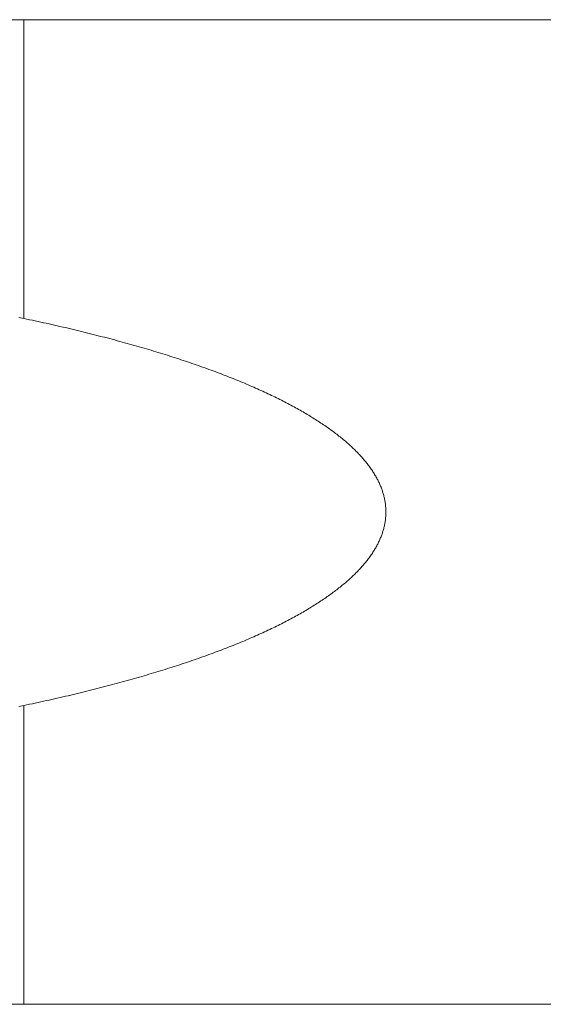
# Model space of a CAD drawing. Header units: millimetres. Extents: x 178516 to 426772, y -178579 to -115871.
# Tile 12 of 256: x 220385 to 220423, y -134130 to -134060. Entities that reach past the tile are written whole.
import ezdxf

# ---------------------------------------------------------------- set-up
doc = ezdxf.new("R2010")
doc.units = ezdxf.units.MM
doc.header["$MEASUREMENT"] = 0
doc.layers.get('0').update_dxf_attribs({"color": 252, "lineweight": 5})
doc.layers.add('P-SANR-FIXT_Nr_pióra__47', color=252, linetype='Continuous', lineweight=5)

# ---------------------------------------------------------------- blocks, each defined once
blk = doc.blocks.new('podkład 20251118')
at = {"layer": 'P-SANR-FIXT_Nr_pióra__47', "color": 252, "linetype": 'Continuous', "lineweight": 5}
for p, q in [((220497.107, -134060.164), (220350.677, -134060.164)), ((220350.677, -134060.164), (220385.523, -134060.164)), ((220497.107, -134060.164), (220350.677, -134060.164)), ((220350.677, -134060.164), (220385.523, -134060.164)), ((220385.523, -134060.164), (220385.523, -134081.462)), ((220497.107, -134060.164), (220385.523, -134060.164)), ((220385.523, -134060.164), (220385.523, -134081.462)), ((220497.107, -134060.164), (220385.523, -134060.164)), ((220385.28, -134081.409), (220385.158, -134081.382)), ((220385.28, -134081.409), (220385.158, -134081.382)), ((220385.401, -134081.435), (220385.28, -134081.409)), ((220385.401, -134081.435), (220385.28, -134081.409)), ((220385.523, -134081.462), (220385.401, -134081.435)), ((220385.523, -134081.462), (220385.401, -134081.435)), ((220385.523, -134081.462), (220385.725, -134081.504)), ((220385.523, -134081.462), (220385.725, -134081.504)), ((220385.725, -134081.504), (220385.926, -134081.547)), ((220385.725, -134081.504), (220385.926, -134081.547)), ((220385.926, -134081.547), (220386.126, -134081.59)), ((220385.926, -134081.547), (220386.126, -134081.59)), ((220386.126, -134081.59), (220386.326, -134081.632)), ((220386.126, -134081.59), (220386.326, -134081.632)), ((220386.326, -134081.632), (220386.525, -134081.675)), ((220386.326, -134081.632), (220386.525, -134081.675)), ((220386.525, -134081.675), (220386.724, -134081.719)), ((220386.525, -134081.675), (220386.724, -134081.719)), ((220386.724, -134081.719), (220386.921, -134081.762)), ((220386.724, -134081.719), (220386.921, -134081.762)), ((220386.921, -134081.762), (220387.118, -134081.806)), ((220386.921, -134081.762), (220387.118, -134081.806)), ((220387.118, -134081.806), (220387.314, -134081.849)), ((220387.118, -134081.806), (220387.314, -134081.849)), ((220387.314, -134081.849), (220387.51, -134081.893)), ((220387.314, -134081.849), (220387.51, -134081.893)), ((220387.51, -134081.893), (220387.705, -134081.937)), ((220387.51, -134081.893), (220387.705, -134081.937)), ((220387.705, -134081.937), (220387.899, -134081.981)), ((220387.705, -134081.937), (220387.899, -134081.981)), ((220387.899, -134081.981), (220388.092, -134082.026)), ((220387.899, -134081.981), (220388.092, -134082.026)), ((220388.092, -134082.026), (220388.285, -134082.07)), ((220388.092, -134082.026), (220388.285, -134082.07)), ((220388.285, -134082.07), (220388.477, -134082.115)), ((220388.285, -134082.07), (220388.477, -134082.115)), ((220388.477, -134082.115), (220388.668, -134082.16)), ((220388.477, -134082.115), (220388.668, -134082.16)), ((220388.668, -134082.16), (220388.859, -134082.205)), ((220388.668, -134082.16), (220388.859, -134082.205)), ((220388.859, -134082.205), (220389.049, -134082.25)), ((220388.859, -134082.205), (220389.049, -134082.25)), ((220389.049, -134082.25), (220389.238, -134082.295)), ((220389.049, -134082.25), (220389.238, -134082.295)), ((220389.238, -134082.295), (220389.426, -134082.34)), ((220389.238, -134082.295), (220389.426, -134082.34)), ((220389.426, -134082.34), (220389.614, -134082.386)), ((220389.426, -134082.34), (220389.614, -134082.386)), ((220389.614, -134082.386), (220389.801, -134082.432)), ((220389.614, -134082.386), (220389.801, -134082.432)), ((220389.801, -134082.432), (220389.988, -134082.478)), ((220389.801, -134082.432), (220389.988, -134082.478)), ((220389.988, -134082.478), (220390.173, -134082.524)), ((220389.988, -134082.478), (220390.173, -134082.524)), ((220390.173, -134082.524), (220390.358, -134082.57)), ((220390.173, -134082.524), (220390.358, -134082.57)), ((220390.358, -134082.57), (220390.543, -134082.617)), ((220390.358, -134082.57), (220390.543, -134082.617)), ((220390.543, -134082.617), (220390.726, -134082.663)), ((220390.543, -134082.617), (220390.726, -134082.663)), ((220390.726, -134082.663), (220390.909, -134082.71)), ((220390.726, -134082.663), (220390.909, -134082.71)), ((220390.909, -134082.71), (220391.091, -134082.757)), ((220390.909, -134082.71), (220391.091, -134082.757)), ((220391.091, -134082.757), (220391.273, -134082.804)), ((220391.091, -134082.757), (220391.273, -134082.804)), ((220391.273, -134082.804), (220391.454, -134082.851)), ((220391.273, -134082.804), (220391.454, -134082.851)), ((220391.454, -134082.851), (220391.634, -134082.899)), ((220391.454, -134082.851), (220391.634, -134082.899)), ((220391.634, -134082.899), (220391.814, -134082.946)), ((220391.634, -134082.899), (220391.814, -134082.946)), ((220391.814, -134082.946), (220391.992, -134082.994)), ((220391.814, -134082.946), (220391.992, -134082.994)), ((220391.992, -134082.994), (220392.171, -134083.042)), ((220391.992, -134082.994), (220392.171, -134083.042)), ((220392.171, -134083.042), (220392.348, -134083.09)), ((220392.171, -134083.042), (220392.348, -134083.09)), ((220392.348, -134083.09), (220392.525, -134083.138)), ((220392.348, -134083.09), (220392.525, -134083.138)), ((220392.525, -134083.138), (220392.701, -134083.187)), ((220392.525, -134083.138), (220392.701, -134083.187)), ((220392.701, -134083.187), (220392.876, -134083.235)), ((220392.701, -134083.187), (220392.876, -134083.235)), ((220392.876, -134083.235), (220393.051, -134083.284)), ((220392.876, -134083.235), (220393.051, -134083.284)), ((220393.051, -134083.284), (220393.225, -134083.333)), ((220393.051, -134083.284), (220393.225, -134083.333)), ((220393.225, -134083.333), (220393.398, -134083.382)), ((220393.225, -134083.333), (220393.398, -134083.382)), ((220393.398, -134083.382), (220393.571, -134083.431)), ((220393.398, -134083.382), (220393.571, -134083.431)), ((220393.571, -134083.431), (220393.743, -134083.481)), ((220393.571, -134083.431), (220393.743, -134083.481)), ((220393.743, -134083.481), (220393.914, -134083.53)), ((220393.743, -134083.481), (220393.914, -134083.53)), ((220393.914, -134083.53), (220394.085, -134083.58)), ((220393.914, -134083.53), (220394.085, -134083.58)), ((220394.085, -134083.58), (220394.255, -134083.63)), ((220394.085, -134083.58), (220394.255, -134083.63)), ((220394.255, -134083.63), (220394.424, -134083.68)), ((220394.255, -134083.63), (220394.424, -134083.68)), ((220394.424, -134083.68), (220394.592, -134083.73)), ((220394.424, -134083.68), (220394.592, -134083.73)), ((220394.592, -134083.73), (220394.76, -134083.781)), ((220394.592, -134083.73), (220394.76, -134083.781)), ((220394.76, -134083.781), (220394.927, -134083.831)), ((220394.76, -134083.781), (220394.927, -134083.831)), ((220394.927, -134083.831), (220395.093, -134083.882)), ((220394.927, -134083.831), (220395.093, -134083.882)), ((220395.093, -134083.882), (220395.259, -134083.933)), ((220395.093, -134083.882), (220395.259, -134083.933)), ((220395.259, -134083.933), (220395.424, -134083.984)), ((220395.259, -134083.933), (220395.424, -134083.984)), ((220395.424, -134083.984), (220395.588, -134084.035)), ((220395.424, -134083.984), (220395.588, -134084.035)), ((220395.588, -134084.035), (220395.751, -134084.086)), ((220395.588, -134084.035), (220395.751, -134084.086)), ((220395.751, -134084.086), (220395.914, -134084.138)), ((220395.751, -134084.086), (220395.914, -134084.138)), ((220395.914, -134084.138), (220396.075, -134084.189)), ((220395.914, -134084.138), (220396.075, -134084.189)), ((220396.075, -134084.189), (220396.236, -134084.241)), ((220396.075, -134084.189), (220396.236, -134084.241)), ((220396.236, -134084.241), (220396.397, -134084.293)), ((220396.236, -134084.241), (220396.397, -134084.293)), ((220396.397, -134084.293), (220396.556, -134084.345)), ((220396.397, -134084.293), (220396.556, -134084.345)), ((220396.556, -134084.345), (220396.715, -134084.397)), ((220396.556, -134084.345), (220396.715, -134084.397)), ((220396.715, -134084.397), (220396.873, -134084.449)), ((220396.715, -134084.397), (220396.873, -134084.449)), ((220396.873, -134084.449), (220397.031, -134084.502)), ((220396.873, -134084.449), (220397.031, -134084.502)), ((220397.031, -134084.502), (220397.187, -134084.554)), ((220397.031, -134084.502), (220397.187, -134084.554)), ((220397.187, -134084.554), (220397.343, -134084.607)), ((220397.187, -134084.554), (220397.343, -134084.607)), ((220397.343, -134084.607), (220397.498, -134084.66)), ((220397.343, -134084.607), (220397.498, -134084.66)), ((220397.498, -134084.66), (220397.652, -134084.713)), ((220397.498, -134084.66), (220397.652, -134084.713)), ((220397.652, -134084.713), (220397.806, -134084.766)), ((220397.652, -134084.713), (220397.806, -134084.766)), ((220397.806, -134084.766), (220397.959, -134084.819)), ((220397.806, -134084.766), (220397.959, -134084.819)), ((220397.959, -134084.819), (220398.11, -134084.873)), ((220397.959, -134084.819), (220398.11, -134084.873)), ((220398.11, -134084.873), (220398.262, -134084.926)), ((220398.11, -134084.873), (220398.262, -134084.926)), ((220398.262, -134084.926), (220398.412, -134084.98)), ((220398.262, -134084.926), (220398.412, -134084.98)), ((220398.412, -134084.98), (220398.561, -134085.034)), ((220398.412, -134084.98), (220398.561, -134085.034)), ((220398.561, -134085.034), (220398.71, -134085.088)), ((220398.561, -134085.034), (220398.71, -134085.088)), ((220398.71, -134085.088), (220398.858, -134085.142)), ((220398.71, -134085.088), (220398.858, -134085.142)), ((220398.858, -134085.142), (220399.005, -134085.196)), ((220398.858, -134085.142), (220399.005, -134085.196)), ((220399.005, -134085.196), (220399.152, -134085.251)), ((220399.005, -134085.196), (220399.152, -134085.251)), ((220399.152, -134085.251), (220399.297, -134085.305)), ((220399.152, -134085.251), (220399.297, -134085.305)), ((220399.297, -134085.305), (220399.442, -134085.36)), ((220399.297, -134085.305), (220399.442, -134085.36)), ((220399.442, -134085.36), (220399.586, -134085.415)), ((220399.442, -134085.36), (220399.586, -134085.415)), ((220399.586, -134085.415), (220399.729, -134085.47)), ((220399.586, -134085.415), (220399.729, -134085.47)), ((220399.729, -134085.47), (220399.872, -134085.525)), ((220399.729, -134085.47), (220399.872, -134085.525)), ((220399.872, -134085.525), (220400.013, -134085.58)), ((220399.872, -134085.525), (220400.013, -134085.58)), ((220400.013, -134085.58), (220400.154, -134085.635)), ((220400.013, -134085.58), (220400.154, -134085.635)), ((220400.154, -134085.635), (220400.294, -134085.69)), ((220400.154, -134085.635), (220400.294, -134085.69)), ((220400.294, -134085.69), (220400.433, -134085.746)), ((220400.294, -134085.69), (220400.433, -134085.746)), ((220400.433, -134085.746), (220400.571, -134085.802)), ((220400.433, -134085.746), (220400.571, -134085.802)), ((220400.571, -134085.802), (220400.709, -134085.857)), ((220400.571, -134085.802), (220400.709, -134085.857)), ((220400.709, -134085.857), (220400.845, -134085.913)), ((220400.709, -134085.857), (220400.845, -134085.913)), ((220400.845, -134085.913), (220400.981, -134085.969)), ((220400.845, -134085.913), (220400.981, -134085.969)), ((220400.981, -134085.969), (220401.116, -134086.025)), ((220400.981, -134085.969), (220401.116, -134086.025)), ((220401.116, -134086.025), (220401.25, -134086.082)), ((220401.116, -134086.025), (220401.25, -134086.082)), ((220401.25, -134086.082), (220401.384, -134086.138)), ((220401.25, -134086.082), (220401.384, -134086.138)), ((220401.384, -134086.138), (220401.516, -134086.195)), ((220401.384, -134086.138), (220401.516, -134086.195)), ((220401.516, -134086.195), (220401.648, -134086.251)), ((220401.516, -134086.195), (220401.648, -134086.251)), ((220401.648, -134086.251), (220401.779, -134086.308)), ((220401.648, -134086.251), (220401.779, -134086.308)), ((220401.779, -134086.308), (220401.909, -134086.365)), ((220401.779, -134086.308), (220401.909, -134086.365)), ((220401.909, -134086.365), (220402.038, -134086.422)), ((220401.909, -134086.365), (220402.038, -134086.422)), ((220402.038, -134086.422), (220402.166, -134086.479)), ((220402.038, -134086.422), (220402.166, -134086.479)), ((220402.166, -134086.479), (220402.294, -134086.536)), ((220402.166, -134086.479), (220402.294, -134086.536)), ((220402.294, -134086.536), (220402.421, -134086.593)), ((220402.294, -134086.536), (220402.421, -134086.593)), ((220402.421, -134086.593), (220402.547, -134086.651)), ((220402.421, -134086.593), (220402.547, -134086.651)), ((220402.547, -134086.651), (220402.672, -134086.708)), ((220402.547, -134086.651), (220402.672, -134086.708)), ((220402.672, -134086.708), (220402.796, -134086.766)), ((220402.672, -134086.708), (220402.796, -134086.766)), ((220402.796, -134086.766), (220402.919, -134086.824)), ((220402.796, -134086.766), (220402.919, -134086.824)), ((220402.919, -134086.824), (220403.042, -134086.882)), ((220402.919, -134086.824), (220403.042, -134086.882)), ((220403.042, -134086.882), (220403.163, -134086.94)), ((220403.042, -134086.882), (220403.163, -134086.94)), ((220403.163, -134086.94), (220403.284, -134086.998)), ((220403.163, -134086.94), (220403.284, -134086.998)), ((220403.284, -134086.998), (220403.404, -134087.056)), ((220403.284, -134086.998), (220403.404, -134087.056)), ((220403.404, -134087.056), (220403.523, -134087.114)), ((220403.404, -134087.056), (220403.523, -134087.114)), ((220403.523, -134087.114), (220403.642, -134087.173)), ((220403.523, -134087.114), (220403.642, -134087.173)), ((220403.642, -134087.173), (220403.759, -134087.231)), ((220403.642, -134087.173), (220403.759, -134087.231)), ((220403.759, -134087.231), (220403.876, -134087.29)), ((220403.759, -134087.231), (220403.876, -134087.29)), ((220403.876, -134087.29), (220403.991, -134087.349)), ((220403.876, -134087.29), (220403.991, -134087.349)), ((220403.991, -134087.349), (220404.106, -134087.408)), ((220403.991, -134087.349), (220404.106, -134087.408)), ((220404.106, -134087.408), (220404.22, -134087.467)), ((220404.106, -134087.408), (220404.22, -134087.467)), ((220404.22, -134087.467), (220404.333, -134087.526)), ((220404.22, -134087.467), (220404.333, -134087.526)), ((220404.333, -134087.526), (220404.446, -134087.585)), ((220404.333, -134087.526), (220404.446, -134087.585)), ((220404.446, -134087.585), (220404.557, -134087.644)), ((220404.446, -134087.585), (220404.557, -134087.644)), ((220404.557, -134087.644), (220404.668, -134087.704)), ((220404.557, -134087.644), (220404.668, -134087.704)), ((220404.668, -134087.704), (220404.777, -134087.763)), ((220404.668, -134087.704), (220404.777, -134087.763)), ((220404.777, -134087.763), (220404.886, -134087.823)), ((220404.777, -134087.763), (220404.886, -134087.823)), ((220404.886, -134087.823), (220404.994, -134087.882)), ((220404.886, -134087.823), (220404.994, -134087.882)), ((220404.994, -134087.882), (220405.101, -134087.942)), ((220404.994, -134087.882), (220405.101, -134087.942)), ((220405.101, -134087.942), (220405.208, -134088.002)), ((220405.101, -134087.942), (220405.208, -134088.002)), ((220405.208, -134088.002), (220405.313, -134088.062)), ((220405.208, -134088.002), (220405.313, -134088.062)), ((220405.313, -134088.062), (220405.417, -134088.122)), ((220405.313, -134088.062), (220405.417, -134088.122)), ((220405.417, -134088.122), (220405.521, -134088.182)), ((220405.417, -134088.122), (220405.521, -134088.182)), ((220405.521, -134088.182), (220405.624, -134088.242)), ((220405.521, -134088.182), (220405.624, -134088.242)), ((220405.624, -134088.242), (220405.725, -134088.303)), ((220405.624, -134088.242), (220405.725, -134088.303)), ((220405.725, -134088.303), (220405.826, -134088.363)), ((220405.725, -134088.303), (220405.826, -134088.363)), ((220405.826, -134088.363), (220405.927, -134088.424)), ((220405.826, -134088.363), (220405.927, -134088.424)), ((220405.927, -134088.424), (220406.026, -134088.484)), ((220405.927, -134088.424), (220406.026, -134088.484)), ((220406.026, -134088.484), (220406.124, -134088.545)), ((220406.026, -134088.484), (220406.124, -134088.545)), ((220406.124, -134088.545), (220406.221, -134088.606)), ((220406.124, -134088.545), (220406.221, -134088.606)), ((220406.221, -134088.606), (220406.318, -134088.667)), ((220406.221, -134088.606), (220406.318, -134088.667)), ((220406.318, -134088.667), (220406.414, -134088.728)), ((220406.318, -134088.667), (220406.414, -134088.728)), ((220406.414, -134088.728), (220406.508, -134088.789)), ((220406.414, -134088.728), (220406.508, -134088.789)), ((220406.508, -134088.789), (220406.602, -134088.85)), ((220406.508, -134088.789), (220406.602, -134088.85)), ((220406.602, -134088.85), (220406.695, -134088.911)), ((220406.602, -134088.85), (220406.695, -134088.911)), ((220406.695, -134088.911), (220406.787, -134088.973)), ((220406.695, -134088.911), (220406.787, -134088.973)), ((220406.787, -134088.973), (220406.879, -134089.034)), ((220406.787, -134088.973), (220406.879, -134089.034)), ((220406.879, -134089.034), (220406.969, -134089.095)), ((220406.879, -134089.034), (220406.969, -134089.095)), ((220406.969, -134089.095), (220407.058, -134089.157)), ((220406.969, -134089.095), (220407.058, -134089.157)), ((220407.058, -134089.157), (220407.147, -134089.219)), ((220407.058, -134089.157), (220407.147, -134089.219)), ((220407.147, -134089.219), (220407.234, -134089.28)), ((220407.147, -134089.219), (220407.234, -134089.28)), ((220407.234, -134089.28), (220407.321, -134089.342)), ((220407.234, -134089.28), (220407.321, -134089.342)), ((220407.321, -134089.342), (220407.407, -134089.404)), ((220407.321, -134089.342), (220407.407, -134089.404)), ((220407.407, -134089.404), (220407.492, -134089.466)), ((220407.407, -134089.404), (220407.492, -134089.466)), ((220407.492, -134089.466), (220407.576, -134089.528)), ((220407.492, -134089.466), (220407.576, -134089.528)), ((220407.576, -134089.528), (220407.659, -134089.59)), ((220407.576, -134089.528), (220407.659, -134089.59)), ((220407.659, -134089.59), (220407.741, -134089.652)), ((220407.659, -134089.59), (220407.741, -134089.652)), ((220407.741, -134089.652), (220407.822, -134089.715)), ((220407.741, -134089.652), (220407.822, -134089.715)), ((220407.822, -134089.715), (220407.902, -134089.777)), ((220407.822, -134089.715), (220407.902, -134089.777)), ((220407.902, -134089.777), (220407.982, -134089.839)), ((220407.902, -134089.777), (220407.982, -134089.839)), ((220407.982, -134089.839), (220408.06, -134089.902)), ((220407.982, -134089.839), (220408.06, -134089.902)), ((220408.06, -134089.902), (220408.138, -134089.964)), ((220408.06, -134089.902), (220408.138, -134089.964)), ((220408.138, -134089.964), (220408.215, -134090.027)), ((220408.138, -134089.964), (220408.215, -134090.027)), ((220408.215, -134090.027), (220408.291, -134090.09)), ((220408.215, -134090.027), (220408.291, -134090.09)), ((220408.291, -134090.09), (220408.365, -134090.152)), ((220408.291, -134090.09), (220408.365, -134090.152)), ((220408.365, -134090.152), (220408.439, -134090.215)), ((220408.365, -134090.152), (220408.439, -134090.215)), ((220408.439, -134090.215), (220408.512, -134090.278)), ((220408.439, -134090.215), (220408.512, -134090.278)), ((220408.512, -134090.278), (220408.585, -134090.341)), ((220408.512, -134090.278), (220408.585, -134090.341)), ((220408.585, -134090.341), (220408.656, -134090.404)), ((220408.585, -134090.341), (220408.656, -134090.404)), ((220408.656, -134090.404), (220408.726, -134090.467)), ((220408.656, -134090.404), (220408.726, -134090.467)), ((220408.726, -134090.467), (220408.795, -134090.53)), ((220408.726, -134090.467), (220408.795, -134090.53)), ((220408.795, -134090.53), (220408.864, -134090.593)), ((220408.795, -134090.53), (220408.864, -134090.593)), ((220408.864, -134090.593), (220408.931, -134090.657)), ((220408.864, -134090.593), (220408.931, -134090.657)), ((220408.931, -134090.657), (220408.998, -134090.72)), ((220408.931, -134090.657), (220408.998, -134090.72)), ((220408.998, -134090.72), (220409.064, -134090.783)), ((220408.998, -134090.72), (220409.064, -134090.783)), ((220409.064, -134090.783), (220409.128, -134090.847)), ((220409.064, -134090.783), (220409.128, -134090.847)), ((220409.128, -134090.847), (220409.192, -134090.91)), ((220409.128, -134090.847), (220409.192, -134090.91)), ((220409.192, -134090.91), (220409.255, -134090.974)), ((220409.192, -134090.91), (220409.255, -134090.974)), ((220409.255, -134090.974), (220409.317, -134091.038)), ((220409.255, -134090.974), (220409.317, -134091.038)), ((220409.317, -134091.038), (220409.378, -134091.101)), ((220409.317, -134091.038), (220409.378, -134091.101)), ((220409.378, -134091.101), (220409.438, -134091.165)), ((220409.378, -134091.101), (220409.438, -134091.165)), ((220409.438, -134091.165), (220409.497, -134091.229)), ((220409.438, -134091.165), (220409.497, -134091.229)), ((220409.497, -134091.229), (220409.556, -134091.293)), ((220409.497, -134091.229), (220409.556, -134091.293)), ((220409.556, -134091.293), (220409.613, -134091.356)), ((220409.556, -134091.293), (220409.613, -134091.356)), ((220409.613, -134091.356), (220409.669, -134091.42)), ((220409.613, -134091.356), (220409.669, -134091.42)), ((220409.669, -134091.42), (220409.725, -134091.484)), ((220409.669, -134091.42), (220409.725, -134091.484)), ((220409.725, -134091.484), (220409.779, -134091.548)), ((220409.725, -134091.484), (220409.779, -134091.548)), ((220409.779, -134091.548), (220409.833, -134091.613)), ((220409.779, -134091.548), (220409.833, -134091.613)), ((220409.833, -134091.613), (220409.885, -134091.677)), ((220409.833, -134091.613), (220409.885, -134091.677)), ((220409.885, -134091.677), (220409.937, -134091.741)), ((220409.885, -134091.677), (220409.937, -134091.741)), ((220409.937, -134091.741), (220409.988, -134091.805)), ((220409.937, -134091.741), (220409.988, -134091.805)), ((220409.988, -134091.805), (220410.038, -134091.869)), ((220409.988, -134091.805), (220410.038, -134091.869)), ((220410.038, -134091.869), (220410.087, -134091.934)), ((220410.038, -134091.869), (220410.087, -134091.934)), ((220410.087, -134091.934), (220410.135, -134091.998)), ((220410.087, -134091.934), (220410.135, -134091.998)), ((220410.135, -134091.998), (220410.182, -134092.062)), ((220410.135, -134091.998), (220410.182, -134092.062)), ((220410.182, -134092.062), (220410.228, -134092.127)), ((220410.182, -134092.062), (220410.228, -134092.127)), ((220410.228, -134092.127), (220410.273, -134092.191)), ((220410.228, -134092.127), (220410.273, -134092.191)), ((220410.273, -134092.191), (220410.317, -134092.256)), ((220410.273, -134092.191), (220410.317, -134092.256)), ((220410.317, -134092.256), (220410.36, -134092.321)), ((220410.317, -134092.256), (220410.36, -134092.321)), ((220410.36, -134092.321), (220410.403, -134092.385)), ((220410.36, -134092.321), (220410.403, -134092.385)), ((220410.403, -134092.385), (220410.444, -134092.45)), ((220410.403, -134092.385), (220410.444, -134092.45)), ((220410.444, -134092.45), (220410.484, -134092.514)), ((220410.444, -134092.45), (220410.484, -134092.514)), ((220410.484, -134092.514), (220410.524, -134092.579)), ((220410.484, -134092.514), (220410.524, -134092.579)), ((220410.524, -134092.579), (220410.562, -134092.644)), ((220410.524, -134092.579), (220410.562, -134092.644)), ((220410.562, -134092.644), (220410.6, -134092.709)), ((220410.562, -134092.644), (220410.6, -134092.709)), ((220410.6, -134092.709), (220410.637, -134092.774)), ((220410.6, -134092.709), (220410.637, -134092.774)), ((220410.637, -134092.774), (220410.672, -134092.838)), ((220410.637, -134092.774), (220410.672, -134092.838)), ((220410.672, -134092.838), (220410.707, -134092.903)), ((220410.672, -134092.838), (220410.707, -134092.903)), ((220410.707, -134092.903), (220410.741, -134092.968)), ((220410.707, -134092.903), (220410.741, -134092.968)), ((220410.741, -134092.968), (220410.774, -134093.033)), ((220410.741, -134092.968), (220410.774, -134093.033)), ((220410.774, -134093.033), (220410.806, -134093.098)), ((220410.774, -134093.033), (220410.806, -134093.098)), ((220410.806, -134093.098), (220410.837, -134093.163)), ((220410.806, -134093.098), (220410.837, -134093.163)), ((220410.837, -134093.163), (220410.867, -134093.228)), ((220410.837, -134093.163), (220410.867, -134093.228)), ((220410.867, -134093.228), (220410.896, -134093.293)), ((220410.867, -134093.228), (220410.896, -134093.293)), ((220410.896, -134093.293), (220410.924, -134093.358)), ((220410.896, -134093.293), (220410.924, -134093.358)), ((220410.924, -134093.358), (220410.951, -134093.424)), ((220410.924, -134093.358), (220410.951, -134093.424)), ((220410.951, -134093.424), (220410.977, -134093.489)), ((220410.951, -134093.424), (220410.977, -134093.489)), ((220410.977, -134093.489), (220411.003, -134093.554)), ((220410.977, -134093.489), (220411.003, -134093.554)), ((220411.003, -134093.554), (220411.027, -134093.619)), ((220411.003, -134093.554), (220411.027, -134093.619)), ((220411.027, -134093.619), (220411.05, -134093.684)), ((220411.027, -134093.619), (220411.05, -134093.684)), ((220411.05, -134093.684), (220411.073, -134093.749)), ((220411.05, -134093.684), (220411.073, -134093.749)), ((220411.073, -134093.749), (220411.094, -134093.815)), ((220411.073, -134093.749), (220411.094, -134093.815)), ((220411.094, -134093.815), (220411.115, -134093.88)), ((220411.094, -134093.815), (220411.115, -134093.88)), ((220411.115, -134093.88), (220411.134, -134093.945)), ((220411.115, -134093.88), (220411.134, -134093.945)), ((220411.134, -134093.945), (220411.153, -134094.011)), ((220411.134, -134093.945), (220411.153, -134094.011)), ((220411.153, -134094.011), (220411.171, -134094.076)), ((220411.153, -134094.011), (220411.171, -134094.076)), ((220411.171, -134094.076), (220411.187, -134094.141)), ((220411.171, -134094.076), (220411.187, -134094.141)), ((220411.187, -134094.141), (220411.203, -134094.207)), ((220411.187, -134094.141), (220411.203, -134094.207)), ((220411.203, -134094.207), (220411.218, -134094.272)), ((220411.203, -134094.207), (220411.218, -134094.272)), ((220411.218, -134094.272), (220411.232, -134094.337)), ((220411.218, -134094.272), (220411.232, -134094.337)), ((220411.232, -134094.337), (220411.244, -134094.403)), ((220411.232, -134094.337), (220411.244, -134094.403)), ((220411.244, -134094.403), (220411.256, -134094.468)), ((220411.244, -134094.403), (220411.256, -134094.468)), ((220411.256, -134094.468), (220411.267, -134094.534)), ((220411.256, -134094.468), (220411.267, -134094.534)), ((220411.267, -134094.534), (220411.277, -134094.599)), ((220411.267, -134094.534), (220411.277, -134094.599)), ((220411.277, -134094.599), (220411.286, -134094.664)), ((220411.277, -134094.599), (220411.286, -134094.664)), ((220411.286, -134094.664), (220411.295, -134094.73)), ((220411.286, -134094.664), (220411.295, -134094.73)), ((220411.295, -134094.73), (220411.302, -134094.795)), ((220411.295, -134094.73), (220411.302, -134094.795)), ((220411.302, -134094.795), (220411.308, -134094.861)), ((220411.302, -134094.795), (220411.308, -134094.861)), ((220411.308, -134094.861), (220411.313, -134094.926)), ((220411.308, -134094.861), (220411.313, -134094.926)), ((220411.313, -134094.926), (220411.317, -134094.992)), ((220411.313, -134094.926), (220411.317, -134094.992)), ((220411.317, -134094.992), (220411.321, -134095.057)), ((220411.317, -134094.992), (220411.321, -134095.057)), ((220411.302, -134095.712), (220411.295, -134095.777)), ((220411.302, -134095.712), (220411.295, -134095.777)), ((220411.308, -134095.646), (220411.302, -134095.712)), ((220411.308, -134095.646), (220411.302, -134095.712)), ((220411.313, -134095.581), (220411.308, -134095.646)), ((220411.313, -134095.581), (220411.308, -134095.646)), ((220411.317, -134095.515), (220411.313, -134095.581)), ((220411.317, -134095.515), (220411.313, -134095.581)), ((220411.321, -134095.45), (220411.317, -134095.515)), ((220411.321, -134095.45), (220411.317, -134095.515)), ((220411.321, -134095.057), (220411.323, -134095.123)), ((220411.321, -134095.057), (220411.323, -134095.123)), ((220411.323, -134095.384), (220411.321, -134095.45)), ((220411.323, -134095.384), (220411.321, -134095.45)), ((220411.323, -134095.123), (220411.325, -134095.188)), ((220411.323, -134095.123), (220411.325, -134095.188)), ((220411.325, -134095.319), (220411.323, -134095.384)), ((220411.325, -134095.319), (220411.323, -134095.384)), ((220411.325, -134095.188), (220411.325, -134095.253)), ((220411.325, -134095.188), (220411.325, -134095.253)), ((220411.325, -134095.253), (220411.325, -134095.319)), ((220411.325, -134095.253), (220411.325, -134095.319)), ((220411.171, -134096.431), (220411.153, -134096.496)), ((220411.171, -134096.431), (220411.153, -134096.496)), ((220411.187, -134096.366), (220411.171, -134096.431)), ((220411.187, -134096.366), (220411.171, -134096.431)), ((220411.203, -134096.3), (220411.187, -134096.366)), ((220411.203, -134096.3), (220411.187, -134096.366)), ((220411.218, -134096.235), (220411.203, -134096.3)), ((220411.218, -134096.235), (220411.203, -134096.3)), ((220411.232, -134096.17), (220411.218, -134096.235)), ((220411.232, -134096.17), (220411.218, -134096.235)), ((220411.244, -134096.104), (220411.232, -134096.17)), ((220411.244, -134096.104), (220411.232, -134096.17)), ((220411.256, -134096.039), (220411.244, -134096.104)), ((220411.256, -134096.039), (220411.244, -134096.104)), ((220411.267, -134095.973), (220411.256, -134096.039)), ((220411.267, -134095.973), (220411.256, -134096.039)), ((220411.277, -134095.908), (220411.267, -134095.973)), ((220411.277, -134095.908), (220411.267, -134095.973)), ((220411.286, -134095.843), (220411.277, -134095.908)), ((220411.286, -134095.843), (220411.277, -134095.908)), ((220411.295, -134095.777), (220411.286, -134095.843)), ((220411.295, -134095.777), (220411.286, -134095.843)), ((220410.951, -134097.083), (220410.924, -134097.149)), ((220410.951, -134097.083), (220410.924, -134097.149)), ((220410.977, -134097.018), (220410.951, -134097.083)), ((220410.977, -134097.018), (220410.951, -134097.083)), ((220411.003, -134096.953), (220410.977, -134097.018)), ((220411.003, -134096.953), (220410.977, -134097.018)), ((220411.027, -134096.888), (220411.003, -134096.953)), ((220411.027, -134096.888), (220411.003, -134096.953)), ((220411.05, -134096.823), (220411.027, -134096.888)), ((220411.05, -134096.823), (220411.027, -134096.888)), ((220411.073, -134096.757), (220411.05, -134096.823)), ((220411.073, -134096.757), (220411.05, -134096.823)), ((220411.094, -134096.692), (220411.073, -134096.757)), ((220411.094, -134096.692), (220411.073, -134096.757)), ((220411.115, -134096.627), (220411.094, -134096.692)), ((220411.115, -134096.627), (220411.094, -134096.692)), ((220411.134, -134096.562), (220411.115, -134096.627)), ((220411.134, -134096.562), (220411.115, -134096.627)), ((220411.153, -134096.496), (220411.134, -134096.562)), ((220411.153, -134096.496), (220411.134, -134096.562)), ((220410.6, -134097.798), (220410.562, -134097.863)), ((220410.6, -134097.798), (220410.562, -134097.863)), ((220410.637, -134097.733), (220410.6, -134097.798)), ((220410.637, -134097.733), (220410.6, -134097.798)), ((220410.672, -134097.669), (220410.637, -134097.733)), ((220410.672, -134097.669), (220410.637, -134097.733)), ((220410.707, -134097.604), (220410.672, -134097.669)), ((220410.707, -134097.604), (220410.672, -134097.669)), ((220410.741, -134097.539), (220410.707, -134097.604)), ((220410.741, -134097.539), (220410.707, -134097.604)), ((220410.774, -134097.474), (220410.741, -134097.539)), ((220410.774, -134097.474), (220410.741, -134097.539)), ((220410.806, -134097.409), (220410.774, -134097.474)), ((220410.806, -134097.409), (220410.774, -134097.474)), ((220410.837, -134097.344), (220410.806, -134097.409)), ((220410.837, -134097.344), (220410.806, -134097.409)), ((220410.867, -134097.279), (220410.837, -134097.344)), ((220410.867, -134097.279), (220410.837, -134097.344)), ((220410.896, -134097.214), (220410.867, -134097.279)), ((220410.896, -134097.214), (220410.867, -134097.279)), ((220410.924, -134097.149), (220410.896, -134097.214)), ((220410.924, -134097.149), (220410.896, -134097.214)), ((220410.135, -134098.509), (220410.087, -134098.573)), ((220410.135, -134098.509), (220410.087, -134098.573)), ((220410.182, -134098.444), (220410.135, -134098.509)), ((220410.182, -134098.444), (220410.135, -134098.509)), ((220410.228, -134098.38), (220410.182, -134098.444)), ((220410.228, -134098.38), (220410.182, -134098.444)), ((220410.273, -134098.316), (220410.228, -134098.38)), ((220410.273, -134098.316), (220410.228, -134098.38)), ((220410.317, -134098.251), (220410.273, -134098.316)), ((220410.317, -134098.251), (220410.273, -134098.316)), ((220410.36, -134098.186), (220410.317, -134098.251)), ((220410.36, -134098.186), (220410.317, -134098.251)), ((220410.403, -134098.122), (220410.36, -134098.186)), ((220410.403, -134098.122), (220410.36, -134098.186)), ((220410.444, -134098.057), (220410.403, -134098.122)), ((220410.444, -134098.057), (220410.403, -134098.122)), ((220410.484, -134097.992), (220410.444, -134098.057)), ((220410.484, -134097.992), (220410.444, -134098.057)), ((220410.524, -134097.928), (220410.484, -134097.992)), ((220410.524, -134097.928), (220410.484, -134097.992)), ((220410.562, -134097.863), (220410.524, -134097.928)), ((220410.562, -134097.863), (220410.524, -134097.928)), ((220409.556, -134099.214), (220409.497, -134099.278)), ((220409.556, -134099.214), (220409.497, -134099.278)), ((220409.613, -134099.15), (220409.556, -134099.214)), ((220409.613, -134099.15), (220409.556, -134099.214)), ((220409.669, -134099.087), (220409.613, -134099.15)), ((220409.669, -134099.087), (220409.613, -134099.15)), ((220409.725, -134099.023), (220409.669, -134099.087)), ((220409.725, -134099.023), (220409.669, -134099.087)), ((220409.779, -134098.959), (220409.725, -134099.023)), ((220409.779, -134098.959), (220409.725, -134099.023)), ((220409.833, -134098.894), (220409.779, -134098.959)), ((220409.833, -134098.894), (220409.779, -134098.959)), ((220409.885, -134098.83), (220409.833, -134098.894)), ((220409.885, -134098.83), (220409.833, -134098.894)), ((220409.937, -134098.766), (220409.885, -134098.83)), ((220409.937, -134098.766), (220409.885, -134098.83)), ((220409.988, -134098.702), (220409.937, -134098.766)), ((220409.988, -134098.702), (220409.937, -134098.766)), ((220410.038, -134098.638), (220409.988, -134098.702)), ((220410.038, -134098.638), (220409.988, -134098.702)), ((220410.087, -134098.573), (220410.038, -134098.638)), ((220410.087, -134098.573), (220410.038, -134098.638)), ((220408.864, -134099.914), (220408.795, -134099.977)), ((220408.864, -134099.914), (220408.795, -134099.977)), ((220408.931, -134099.85), (220408.864, -134099.914)), ((220408.931, -134099.85), (220408.864, -134099.914)), ((220408.998, -134099.787), (220408.931, -134099.85)), ((220408.998, -134099.787), (220408.931, -134099.85)), ((220409.064, -134099.724), (220408.998, -134099.787)), ((220409.064, -134099.724), (220408.998, -134099.787)), ((220409.128, -134099.66), (220409.064, -134099.724)), ((220409.128, -134099.66), (220409.064, -134099.724)), ((220409.192, -134099.597), (220409.128, -134099.66)), ((220409.192, -134099.597), (220409.128, -134099.66)), ((220409.255, -134099.533), (220409.192, -134099.597)), ((220409.255, -134099.533), (220409.192, -134099.597)), ((220409.317, -134099.469), (220409.255, -134099.533)), ((220409.317, -134099.469), (220409.255, -134099.533)), ((220409.378, -134099.406), (220409.317, -134099.469)), ((220409.378, -134099.406), (220409.317, -134099.469)), ((220409.438, -134099.342), (220409.378, -134099.406)), ((220409.438, -134099.342), (220409.378, -134099.406)), ((220409.497, -134099.278), (220409.438, -134099.342)), ((220409.497, -134099.278), (220409.438, -134099.342)), ((220408.06, -134100.605), (220407.982, -134100.668)), ((220408.06, -134100.605), (220407.982, -134100.668)), ((220408.138, -134100.543), (220408.06, -134100.605)), ((220408.138, -134100.543), (220408.06, -134100.605)), ((220408.215, -134100.48), (220408.138, -134100.543)), ((220408.215, -134100.48), (220408.138, -134100.543)), ((220408.29, -134100.417), (220408.215, -134100.48)), ((220408.29, -134100.417), (220408.215, -134100.48)), ((220408.365, -134100.355), (220408.29, -134100.417)), ((220408.365, -134100.355), (220408.29, -134100.417)), ((220408.439, -134100.292), (220408.365, -134100.355)), ((220408.439, -134100.292), (220408.365, -134100.355)), ((220408.512, -134100.229), (220408.439, -134100.292)), ((220408.512, -134100.229), (220408.439, -134100.292)), ((220408.584, -134100.166), (220408.512, -134100.229)), ((220408.584, -134100.166), (220408.512, -134100.229)), ((220408.656, -134100.103), (220408.584, -134100.166)), ((220408.656, -134100.103), (220408.584, -134100.166)), ((220408.726, -134100.04), (220408.656, -134100.103)), ((220408.726, -134100.04), (220408.656, -134100.103)), ((220408.795, -134099.977), (220408.726, -134100.04)), ((220408.795, -134099.977), (220408.726, -134100.04)), ((220407.147, -134101.288), (220407.058, -134101.35)), ((220407.147, -134101.288), (220407.058, -134101.35)), ((220407.234, -134101.227), (220407.147, -134101.288)), ((220407.234, -134101.227), (220407.147, -134101.288)), ((220407.321, -134101.165), (220407.234, -134101.227)), ((220407.321, -134101.165), (220407.234, -134101.227)), ((220407.407, -134101.103), (220407.321, -134101.165)), ((220407.407, -134101.103), (220407.321, -134101.165)), ((220407.492, -134101.041), (220407.407, -134101.103)), ((220407.492, -134101.041), (220407.407, -134101.103)), ((220407.576, -134100.979), (220407.492, -134101.041)), ((220407.576, -134100.979), (220407.492, -134101.041)), ((220407.659, -134100.917), (220407.576, -134100.979)), ((220407.659, -134100.917), (220407.576, -134100.979)), ((220407.741, -134100.855), (220407.659, -134100.917)), ((220407.741, -134100.855), (220407.659, -134100.917)), ((220407.822, -134100.792), (220407.741, -134100.855)), ((220407.822, -134100.792), (220407.741, -134100.855)), ((220407.902, -134100.73), (220407.822, -134100.792)), ((220407.902, -134100.73), (220407.822, -134100.792)), ((220407.982, -134100.668), (220407.902, -134100.73)), ((220407.982, -134100.668), (220407.902, -134100.73)), ((220406.026, -134102.022), (220405.927, -134102.083)), ((220406.026, -134102.022), (220405.927, -134102.083)), ((220406.124, -134101.962), (220406.026, -134102.022)), ((220406.124, -134101.962), (220406.026, -134102.022)), ((220406.222, -134101.901), (220406.124, -134101.962)), ((220406.222, -134101.901), (220406.124, -134101.962)), ((220406.318, -134101.84), (220406.222, -134101.901)), ((220406.318, -134101.84), (220406.222, -134101.901)), ((220406.414, -134101.779), (220406.318, -134101.84)), ((220406.414, -134101.779), (220406.318, -134101.84)), ((220406.509, -134101.718), (220406.414, -134101.779)), ((220406.509, -134101.718), (220406.414, -134101.779)), ((220406.602, -134101.657), (220406.509, -134101.718)), ((220406.602, -134101.657), (220406.509, -134101.718)), ((220406.695, -134101.596), (220406.602, -134101.657)), ((220406.695, -134101.596), (220406.602, -134101.657)), ((220406.787, -134101.534), (220406.695, -134101.596)), ((220406.787, -134101.534), (220406.695, -134101.596)), ((220406.879, -134101.473), (220406.787, -134101.534)), ((220406.879, -134101.473), (220406.787, -134101.534)), ((220406.969, -134101.412), (220406.879, -134101.473)), ((220406.969, -134101.412), (220406.879, -134101.473)), ((220407.058, -134101.35), (220406.969, -134101.412)), ((220407.058, -134101.35), (220406.969, -134101.412)), ((220404.778, -134102.744), (220404.668, -134102.803)), ((220404.778, -134102.744), (220404.668, -134102.803)), ((220404.887, -134102.684), (220404.778, -134102.744)), ((220404.887, -134102.684), (220404.778, -134102.744)), ((220404.995, -134102.624), (220404.887, -134102.684)), ((220404.995, -134102.624), (220404.887, -134102.684)), ((220405.102, -134102.565), (220404.995, -134102.624)), ((220405.102, -134102.565), (220404.995, -134102.624)), ((220405.208, -134102.505), (220405.102, -134102.565)), ((220405.208, -134102.505), (220405.102, -134102.565)), ((220405.313, -134102.445), (220405.208, -134102.505)), ((220405.313, -134102.445), (220405.208, -134102.505)), ((220405.418, -134102.385), (220405.313, -134102.445)), ((220405.418, -134102.385), (220405.313, -134102.445)), ((220405.521, -134102.325), (220405.418, -134102.385)), ((220405.521, -134102.325), (220405.418, -134102.385)), ((220405.624, -134102.264), (220405.521, -134102.325)), ((220405.624, -134102.264), (220405.521, -134102.325)), ((220405.726, -134102.204), (220405.624, -134102.264)), ((220405.726, -134102.204), (220405.624, -134102.264)), ((220405.827, -134102.144), (220405.726, -134102.204)), ((220405.827, -134102.144), (220405.726, -134102.204)), ((220405.927, -134102.083), (220405.827, -134102.144)), ((220405.927, -134102.083), (220405.827, -134102.144)), ((220403.404, -134103.451), (220403.284, -134103.509)), ((220403.404, -134103.451), (220403.284, -134103.509)), ((220403.523, -134103.392), (220403.404, -134103.451)), ((220403.523, -134103.392), (220403.404, -134103.451)), ((220403.642, -134103.334), (220403.523, -134103.392)), ((220403.642, -134103.334), (220403.523, -134103.392)), ((220403.759, -134103.275), (220403.642, -134103.334)), ((220403.759, -134103.275), (220403.642, -134103.334)), ((220403.876, -134103.217), (220403.759, -134103.275)), ((220403.876, -134103.217), (220403.759, -134103.275)), ((220403.992, -134103.158), (220403.876, -134103.217)), ((220403.992, -134103.158), (220403.876, -134103.217)), ((220404.107, -134103.099), (220403.992, -134103.158)), ((220404.107, -134103.099), (220403.992, -134103.158)), ((220404.221, -134103.04), (220404.107, -134103.099)), ((220404.221, -134103.04), (220404.107, -134103.099)), ((220404.334, -134102.981), (220404.221, -134103.04)), ((220404.334, -134102.981), (220404.221, -134103.04)), ((220404.446, -134102.922), (220404.334, -134102.981)), ((220404.446, -134102.922), (220404.334, -134102.981)), ((220404.558, -134102.863), (220404.446, -134102.922)), ((220404.558, -134102.863), (220404.446, -134102.922)), ((220404.668, -134102.803), (220404.558, -134102.863)), ((220404.668, -134102.803), (220404.558, -134102.863)), ((220401.908, -134104.142), (220401.778, -134104.199)), ((220401.908, -134104.142), (220401.778, -134104.199)), ((220402.037, -134104.085), (220401.908, -134104.142)), ((220402.037, -134104.085), (220401.908, -134104.142)), ((220402.166, -134104.028), (220402.037, -134104.085)), ((220402.166, -134104.028), (220402.037, -134104.085)), ((220402.293, -134103.971), (220402.166, -134104.028)), ((220402.293, -134103.971), (220402.166, -134104.028)), ((220402.42, -134103.914), (220402.293, -134103.971)), ((220402.42, -134103.914), (220402.293, -134103.971)), ((220402.546, -134103.856), (220402.42, -134103.914)), ((220402.546, -134103.856), (220402.42, -134103.914)), ((220402.671, -134103.799), (220402.546, -134103.856)), ((220402.671, -134103.799), (220402.546, -134103.856)), ((220402.795, -134103.741), (220402.671, -134103.799)), ((220402.795, -134103.741), (220402.671, -134103.799)), ((220402.919, -134103.683), (220402.795, -134103.741)), ((220402.919, -134103.683), (220402.795, -134103.741)), ((220403.042, -134103.625), (220402.919, -134103.683)), ((220403.042, -134103.625), (220402.919, -134103.683)), ((220403.163, -134103.567), (220403.042, -134103.625)), ((220403.163, -134103.567), (220403.042, -134103.625)), ((220403.284, -134103.509), (220403.163, -134103.567)), ((220403.284, -134103.509), (220403.163, -134103.567)), ((220400.292, -134104.817), (220400.152, -134104.872)), ((220400.292, -134104.817), (220400.152, -134104.872)), ((220400.431, -134104.761), (220400.292, -134104.817)), ((220400.431, -134104.761), (220400.292, -134104.817)), ((220400.569, -134104.706), (220400.431, -134104.761)), ((220400.569, -134104.706), (220400.431, -134104.761)), ((220400.707, -134104.65), (220400.569, -134104.706)), ((220400.707, -134104.65), (220400.569, -134104.706)), ((220400.844, -134104.594), (220400.707, -134104.65)), ((220400.844, -134104.594), (220400.707, -134104.65)), ((220400.98, -134104.538), (220400.844, -134104.594)), ((220400.98, -134104.538), (220400.844, -134104.594)), ((220401.115, -134104.482), (220400.98, -134104.538)), ((220401.115, -134104.482), (220400.98, -134104.538)), ((220401.249, -134104.426), (220401.115, -134104.482)), ((220401.249, -134104.426), (220401.115, -134104.482)), ((220401.382, -134104.369), (220401.249, -134104.426)), ((220401.382, -134104.369), (220401.249, -134104.426)), ((220401.515, -134104.313), (220401.382, -134104.369)), ((220401.515, -134104.313), (220401.382, -134104.369)), ((220401.647, -134104.256), (220401.515, -134104.313)), ((220401.647, -134104.256), (220401.515, -134104.313)), ((220401.778, -134104.199), (220401.647, -134104.256)), ((220401.778, -134104.199), (220401.647, -134104.256)), ((220398.412, -134105.527), (220398.262, -134105.58)), ((220398.412, -134105.527), (220398.262, -134105.58)), ((220398.561, -134105.473), (220398.412, -134105.527)), ((220398.561, -134105.473), (220398.412, -134105.527)), ((220398.71, -134105.419), (220398.561, -134105.473)), ((220398.71, -134105.419), (220398.561, -134105.473)), ((220398.858, -134105.365), (220398.71, -134105.419)), ((220398.858, -134105.365), (220398.71, -134105.419)), ((220399.005, -134105.311), (220398.858, -134105.365)), ((220399.005, -134105.311), (220398.858, -134105.365)), ((220399.151, -134105.256), (220399.005, -134105.311)), ((220399.151, -134105.256), (220399.005, -134105.311)), ((220399.296, -134105.202), (220399.151, -134105.256)), ((220399.296, -134105.202), (220399.151, -134105.256)), ((220399.441, -134105.147), (220399.296, -134105.202)), ((220399.441, -134105.147), (220399.296, -134105.202)), ((220399.585, -134105.093), (220399.441, -134105.147)), ((220399.585, -134105.093), (220399.441, -134105.147)), ((220399.728, -134105.038), (220399.585, -134105.093)), ((220399.728, -134105.038), (220399.585, -134105.093)), ((220399.87, -134104.983), (220399.728, -134105.038)), ((220399.87, -134104.983), (220399.728, -134105.038)), ((220400.012, -134104.928), (220399.87, -134104.983)), ((220400.012, -134104.928), (220399.87, -134104.983)), ((220400.152, -134104.872), (220400.012, -134104.928)), ((220400.152, -134104.872), (220400.012, -134104.928)), ((220396.402, -134106.213), (220396.242, -134106.264)), ((220396.402, -134106.213), (220396.242, -134106.264)), ((220396.561, -134106.161), (220396.402, -134106.213)), ((220396.561, -134106.161), (220396.402, -134106.213)), ((220396.72, -134106.109), (220396.561, -134106.161)), ((220396.72, -134106.109), (220396.561, -134106.161)), ((220396.877, -134106.057), (220396.72, -134106.109)), ((220396.877, -134106.057), (220396.72, -134106.109)), ((220397.034, -134106.004), (220396.877, -134106.057)), ((220397.034, -134106.004), (220396.877, -134106.057)), ((220397.19, -134105.952), (220397.034, -134106.004)), ((220397.19, -134105.952), (220397.034, -134106.004)), ((220397.346, -134105.899), (220397.19, -134105.952)), ((220397.346, -134105.899), (220397.19, -134105.952)), ((220397.5, -134105.846), (220397.346, -134105.899)), ((220397.5, -134105.846), (220397.346, -134105.899)), ((220397.654, -134105.793), (220397.5, -134105.846)), ((220397.654, -134105.793), (220397.5, -134105.846)), ((220397.807, -134105.74), (220397.654, -134105.793)), ((220397.807, -134105.74), (220397.654, -134105.793)), ((220397.96, -134105.687), (220397.807, -134105.74)), ((220397.96, -134105.687), (220397.807, -134105.74)), ((220398.111, -134105.634), (220397.96, -134105.687)), ((220398.111, -134105.634), (220397.96, -134105.687)), ((220398.262, -134105.58), (220398.111, -134105.634)), ((220398.262, -134105.58), (220398.111, -134105.634)), ((220394.095, -134106.924), (220393.925, -134106.973)), ((220394.095, -134106.924), (220393.925, -134106.973)), ((220394.265, -134106.874), (220394.095, -134106.924)), ((220394.265, -134106.874), (220394.095, -134106.924)), ((220394.433, -134106.824), (220394.265, -134106.874)), ((220394.433, -134106.824), (220394.265, -134106.874)), ((220394.602, -134106.774), (220394.433, -134106.824)), ((220394.602, -134106.774), (220394.433, -134106.824)), ((220394.769, -134106.724), (220394.602, -134106.774)), ((220394.769, -134106.724), (220394.602, -134106.774)), ((220394.936, -134106.673), (220394.769, -134106.724)), ((220394.936, -134106.673), (220394.769, -134106.724)), ((220395.102, -134106.623), (220394.936, -134106.673)), ((220395.102, -134106.623), (220394.936, -134106.673)), ((220395.267, -134106.572), (220395.102, -134106.623)), ((220395.267, -134106.572), (220395.102, -134106.623)), ((220395.431, -134106.521), (220395.267, -134106.572)), ((220395.431, -134106.521), (220395.267, -134106.572)), ((220395.595, -134106.47), (220395.431, -134106.521)), ((220395.595, -134106.47), (220395.431, -134106.521)), ((220395.758, -134106.419), (220395.595, -134106.47)), ((220395.758, -134106.419), (220395.595, -134106.47)), ((220395.92, -134106.368), (220395.758, -134106.419)), ((220395.92, -134106.368), (220395.758, -134106.419)), ((220396.081, -134106.316), (220395.92, -134106.368)), ((220396.081, -134106.316), (220395.92, -134106.368)), ((220396.242, -134106.264), (220396.081, -134106.316)), ((220396.242, -134106.264), (220396.081, -134106.316)), ((220391.464, -134107.653), (220391.283, -134107.7)), ((220391.464, -134107.653), (220391.283, -134107.7)), ((220391.644, -134107.605), (220391.464, -134107.653)), ((220391.644, -134107.605), (220391.464, -134107.653)), ((220391.824, -134107.558), (220391.644, -134107.605)), ((220391.824, -134107.558), (220391.644, -134107.605)), ((220392.003, -134107.51), (220391.824, -134107.558)), ((220392.003, -134107.51), (220391.824, -134107.558)), ((220392.181, -134107.462), (220392.003, -134107.51)), ((220392.181, -134107.462), (220392.003, -134107.51)), ((220392.359, -134107.414), (220392.181, -134107.462)), ((220392.359, -134107.414), (220392.181, -134107.462)), ((220392.536, -134107.365), (220392.359, -134107.414)), ((220392.536, -134107.365), (220392.359, -134107.414)), ((220392.712, -134107.317), (220392.536, -134107.365)), ((220392.712, -134107.317), (220392.536, -134107.365)), ((220392.887, -134107.268), (220392.712, -134107.317)), ((220392.887, -134107.268), (220392.712, -134107.317)), ((220393.062, -134107.22), (220392.887, -134107.268)), ((220393.062, -134107.22), (220392.887, -134107.268)), ((220393.236, -134107.171), (220393.062, -134107.22)), ((220393.236, -134107.171), (220393.062, -134107.22)), ((220393.409, -134107.122), (220393.236, -134107.171)), ((220393.409, -134107.122), (220393.236, -134107.171)), ((220393.582, -134107.072), (220393.409, -134107.122)), ((220393.582, -134107.072), (220393.409, -134107.122)), ((220393.754, -134107.023), (220393.582, -134107.072)), ((220393.754, -134107.023), (220393.582, -134107.072)), ((220393.925, -134106.973), (220393.754, -134107.023)), ((220393.925, -134106.973), (220393.754, -134107.023)), ((220388.672, -134108.346), (220388.481, -134108.391)), ((220388.672, -134108.346), (220388.481, -134108.391)), ((220388.863, -134108.301), (220388.672, -134108.346)), ((220388.863, -134108.301), (220388.672, -134108.346)), ((220389.054, -134108.256), (220388.863, -134108.301)), ((220389.054, -134108.256), (220388.863, -134108.301)), ((220389.243, -134108.21), (220389.054, -134108.256)), ((220389.243, -134108.21), (220389.054, -134108.256)), ((220389.432, -134108.165), (220389.243, -134108.21)), ((220389.432, -134108.165), (220389.243, -134108.21)), ((220389.62, -134108.119), (220389.432, -134108.165)), ((220389.62, -134108.119), (220389.432, -134108.165)), ((220389.808, -134108.073), (220389.62, -134108.119)), ((220389.808, -134108.073), (220389.62, -134108.119)), ((220389.995, -134108.027), (220389.808, -134108.073)), ((220389.995, -134108.027), (220389.808, -134108.073)), ((220390.181, -134107.981), (220389.995, -134108.027)), ((220390.181, -134107.981), (220389.995, -134108.027)), ((220390.366, -134107.934), (220390.181, -134107.981)), ((220390.366, -134107.934), (220390.181, -134107.981)), ((220390.551, -134107.888), (220390.366, -134107.934)), ((220390.551, -134107.888), (220390.366, -134107.934)), ((220390.735, -134107.841), (220390.551, -134107.888)), ((220390.735, -134107.841), (220390.551, -134107.888)), ((220390.918, -134107.794), (220390.735, -134107.841)), ((220390.918, -134107.794), (220390.735, -134107.841)), ((220391.101, -134107.747), (220390.918, -134107.794)), ((220391.101, -134107.747), (220390.918, -134107.794)), ((220391.283, -134107.7), (220391.101, -134107.747)), ((220391.283, -134107.7), (220391.101, -134107.747)), ((220385.401, -134109.072), (220385.523, -134109.045)), ((220385.401, -134109.072), (220385.523, -134109.045)), ((220385.725, -134109.003), (220385.523, -134109.045)), ((220385.725, -134109.003), (220385.523, -134109.045)), ((220385.523, -134109.045), (220385.523, -134130.344)), ((220385.523, -134109.045), (220385.523, -134130.344)), ((220385.926, -134108.96), (220385.725, -134109.003)), ((220385.926, -134108.96), (220385.725, -134109.003)), ((220386.127, -134108.917), (220385.926, -134108.96)), ((220386.127, -134108.917), (220385.926, -134108.96)), ((220386.326, -134108.874), (220386.127, -134108.917)), ((220386.326, -134108.874), (220386.127, -134108.917)), ((220386.526, -134108.831), (220386.326, -134108.874)), ((220386.526, -134108.831), (220386.326, -134108.874)), ((220386.724, -134108.788), (220386.526, -134108.831)), ((220386.724, -134108.788), (220386.526, -134108.831)), ((220386.922, -134108.745), (220386.724, -134108.788)), ((220386.922, -134108.745), (220386.724, -134108.788)), ((220387.119, -134108.701), (220386.922, -134108.745)), ((220387.119, -134108.701), (220386.922, -134108.745)), ((220387.316, -134108.657), (220387.119, -134108.701)), ((220387.316, -134108.657), (220387.119, -134108.701)), ((220387.512, -134108.613), (220387.316, -134108.657)), ((220387.512, -134108.613), (220387.316, -134108.657)), ((220387.707, -134108.569), (220387.512, -134108.613)), ((220387.707, -134108.569), (220387.512, -134108.613)), ((220387.901, -134108.525), (220387.707, -134108.569)), ((220387.901, -134108.525), (220387.707, -134108.569)), ((220388.095, -134108.48), (220387.901, -134108.525)), ((220388.095, -134108.48), (220387.901, -134108.525)), ((220388.288, -134108.436), (220388.095, -134108.48)), ((220388.288, -134108.436), (220388.095, -134108.48)), ((220388.481, -134108.391), (220388.288, -134108.436)), ((220388.481, -134108.391), (220388.288, -134108.436)), ((220385.158, -134109.125), (220385.28, -134109.098)), ((220385.158, -134109.125), (220385.28, -134109.098)), ((220385.28, -134109.098), (220385.401, -134109.072)), ((220385.28, -134109.098), (220385.401, -134109.072)), ((220350.677, -134130.344), (220497.107, -134130.344)), ((220385.523, -134130.344), (220350.677, -134130.344)), ((220350.677, -134130.344), (220497.107, -134130.344)), ((220385.523, -134130.344), (220350.677, -134130.344)), ((220385.523, -134130.344), (220497.107, -134130.344)), ((220385.523, -134130.344), (220497.107, -134130.344))]:
    blk.add_line(p, q, dxfattribs=at)

msp = doc.modelspace()

# ---------------------------------------------------------------- block references
msp.add_blockref('podkład 20251118', (0, 0))

doc.saveas('drawing.dxf')
